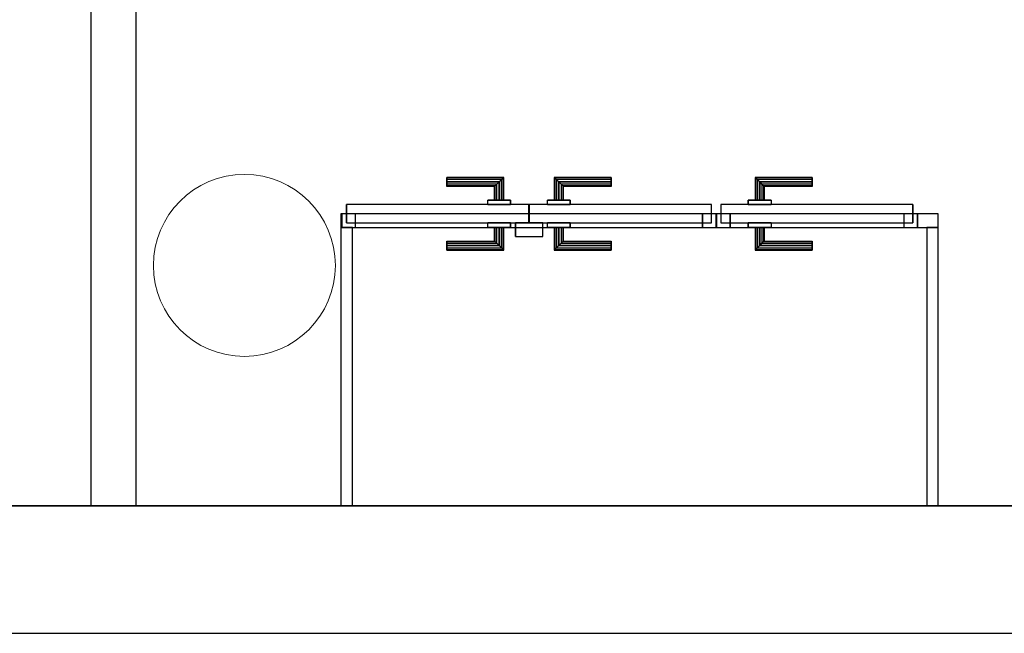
# Model space of a CAD drawing. Header units: metres. Extents: x 397.7 to 427.5, y 12.7 to 28.4.
# Tile 3 of 139: x 405.3 to 407.5, y 12.8 to 14.2. Entities that reach past the tile are written whole.
import ezdxf

# ---------------------------------------------------------------- set-up
doc = ezdxf.new("R2010")
doc.units = ezdxf.units.M
doc.layers.add('01_CARPINTERIA', color=5, linetype='Continuous', lineweight=25, true_color=0x0000ff)
doc.layers.add('01_SUELOS', color=7, linetype='Continuous', lineweight=25, true_color=0x007f00)
for name, color, linetype, lineweight in [('A-COLS-____-MCUT', 7, 'Continuous', 18), ('A-COLS-____-OTLN', 7, 'Continuous', 18), ('A-GENM-____-OTLN', 7, 'Continuous', 18), ('A-WALL-____-MCUT', 7, 'Continuous', 25), ('A-WALL-____-OTLN', 7, 'Continuous', 25)]:
    doc.layers.add(name, color=color, linetype=linetype, lineweight=lineweight)

# ---------------------------------------------------------------- blocks, each defined once
blk = doc.blocks.new('Family - LONDR55-XX_ZZ-ARQ-CAA-M3D-Londres55-152726-05_CLI_AIGUA_P2')
at = {"layer": '01_CARPINTERIA', "color": 161, "true_color": 0xaaaaff}
for p, q in [((0.2308, 0.1087), (0.2308, 0.11)), ((0.2308, 0.11), (0.2308, 0.1087)), ((0.3558, 0.11), (0.2308, 0.11)), ((0.2308, 0.105), (0.2308, 0.1087)), ((0.2308, 0.1087), (0.2308, 0.105)), ((0.3545, 0.1087), (0.2308, 0.1087)), ((0.3545, 0.1087), (0.2308, 0.1087)), ((0.3545, 0.1087), (0.3508, 0.105)), ((0.3508, 0.105), (0.3545, 0.1087)), ((0.3558, 0.11), (0.3545, 0.1087)), ((0.3545, 0.1087), (0.3558, 0.11)), ((0.3545, 0.06), (0.3545, 0.1087)), ((0.3545, 0.06), (0.3545, 0.1087)), ((0.3558, 0.06), (0.3558, 0.11)), ((0.4682, 0.1087), (0.4668, 0.11)), ((0.4668, 0.11), (0.4668, 0.06)), ((0.4668, 0.11), (0.4682, 0.1087)), ((0.5918, 0.11), (0.4668, 0.11)), ((0.4718, 0.105), (0.4682, 0.1087)), ((0.4682, 0.1087), (0.4682, 0.06)), ((0.4682, 0.1087), (0.4682, 0.06)), ((0.4682, 0.1087), (0.4718, 0.105)), ((0.5918, 0.1087), (0.4682, 0.1087)), ((0.5918, 0.1087), (0.4682, 0.1087)), ((0.5918, 0.1087), (0.5918, 0.11)), ((0.5918, 0.11), (0.5918, 0.1087)), ((0.5918, 0.105), (0.5918, 0.1087)), ((0.5918, 0.1087), (0.5918, 0.105)), ((0.2308, 0.1), (0.2308, 0.105)), ((0.2308, 0.105), (0.2308, 0.1)), ((0.3508, 0.105), (0.2308, 0.105)), ((0.3508, 0.105), (0.2308, 0.105)), ((0.2308, 0.095), (0.2308, 0.1)), ((0.2308, 0.1), (0.2308, 0.095)), ((0.2308, 0.1), (0.3458, 0.1)), ((0.3458, 0.1), (0.2308, 0.1)), ((0.2308, 0.095), (0.2308, 0.0913)), ((0.2308, 0.0913), (0.2308, 0.095)), ((0.3408, 0.095), (0.2308, 0.095)), ((0.3408, 0.095), (0.2308, 0.095)), ((0.2308, 0.0913), (0.2308, 0.09)), ((0.2308, 0.09), (0.2308, 0.0913)), ((0.3372, 0.0913), (0.2308, 0.0913)), ((0.3372, 0.0913), (0.2308, 0.0913)), ((0.3358, 0.09), (0.2308, 0.09)), ((0.3358, 0.09), (0.3372, 0.0913)), ((0.3372, 0.0913), (0.3358, 0.09)), ((0.3358, 0.06), (0.3358, 0.09)), ((0.3372, 0.0913), (0.3408, 0.095)), ((0.3408, 0.095), (0.3372, 0.0913)), ((0.3372, 0.06), (0.3372, 0.0913)), ((0.3372, 0.06), (0.3372, 0.0913)), ((0.3408, 0.095), (0.3458, 0.1)), ((0.3458, 0.1), (0.3408, 0.095)), ((0.3408, 0.06), (0.3408, 0.095)), ((0.3408, 0.06), (0.3408, 0.095)), ((0.3508, 0.105), (0.3458, 0.1)), ((0.3458, 0.1), (0.3508, 0.105)), ((0.3458, 0.1), (0.3458, 0.06)), ((0.3458, 0.06), (0.3458, 0.1)), ((0.3508, 0.06), (0.3508, 0.105)), ((0.3508, 0.06), (0.3508, 0.105)), ((0.4768, 0.1), (0.4718, 0.105)), ((0.4718, 0.105), (0.4718, 0.06)), ((0.4718, 0.105), (0.4718, 0.06)), ((0.4718, 0.105), (0.4768, 0.1)), ((0.5918, 0.105), (0.4718, 0.105)), ((0.5918, 0.105), (0.4718, 0.105)), ((0.4768, 0.06), (0.4768, 0.1)), ((0.4768, 0.1), (0.4768, 0.06)), ((0.4768, 0.1), (0.4818, 0.095)), ((0.4818, 0.095), (0.4768, 0.1)), ((0.4768, 0.1), (0.5918, 0.1)), ((0.5918, 0.1), (0.4768, 0.1)), ((0.4818, 0.095), (0.4818, 0.06)), ((0.4818, 0.095), (0.4855, 0.0913)), ((0.4855, 0.0913), (0.4818, 0.095)), ((0.4818, 0.095), (0.4818, 0.06)), ((0.5918, 0.095), (0.4818, 0.095)), ((0.5918, 0.095), (0.4818, 0.095)), ((0.4855, 0.0913), (0.4855, 0.06)), ((0.4855, 0.0913), (0.4868, 0.09)), ((0.4868, 0.09), (0.4855, 0.0913)), ((0.4855, 0.0913), (0.4855, 0.06)), ((0.5918, 0.0913), (0.4855, 0.0913)), ((0.5918, 0.0913), (0.4855, 0.0913)), ((0.4868, 0.09), (0.4868, 0.06)), ((0.5918, 0.09), (0.4868, 0.09)), ((0.5918, 0.105), (0.5918, 0.1)), ((0.5918, 0.1), (0.5918, 0.105)), ((0.5918, 0.1), (0.5918, 0.095)), ((0.5918, 0.095), (0.5918, 0.1)), ((0.5918, 0.095), (0.5918, 0.0913)), ((0.5918, 0.0913), (0.5918, 0.095)), ((0.5918, 0.0913), (0.5918, 0.09)), ((0.5918, 0.09), (0.5918, 0.0913)), ((0.4108, 0.05), (0.01, 0.05)), ((0.01, 0.05), (0.01, 0.01)), ((0.4108, 0.05), (0.01, 0.05)), ((0.01, 0.01), (0.01, 0.05)), ((0.3708, 0.06), (0.3208, 0.06)), ((0.3208, 0.06), (0.3708, 0.06)), ((0.3208, 0.05), (0.3208, 0.06)), ((0.3208, 0.05), (0.3208, 0.06)), ((0.3708, 0.05), (0.3208, 0.05)), ((0.3208, 0.05), (0.3708, 0.05)), ((0.3372, 0.06), (0.3358, 0.06)), ((0.3358, 0.06), (0.3372, 0.06)), ((0.3408, 0.06), (0.3372, 0.06)), ((0.3372, 0.06), (0.3408, 0.06)), ((0.3458, 0.06), (0.3408, 0.06)), ((0.3408, 0.06), (0.3458, 0.06)), ((0.3508, 0.06), (0.3458, 0.06)), ((0.3458, 0.06), (0.3508, 0.06)), ((0.3508, 0.06), (0.3545, 0.06)), ((0.3545, 0.06), (0.3508, 0.06)), ((0.3545, 0.06), (0.3558, 0.06)), ((0.3558, 0.06), (0.3545, 0.06)), ((0.3708, 0.05), (0.3708, 0.06)), ((0.3708, 0.06), (0.3708, 0.05)), ((0.4108, 0.01), (0.4108, 0.05)), ((0.4108, 0.01), (0.4108, 0.05)), ((0.8127, 0.05), (0.4118, 0.05)), ((0.4118, 0.05), (0.4118, 0.01)), ((0.8127, 0.05), (0.4118, 0.05)), ((0.4118, 0.01), (0.4118, 0.05)), ((0.5018, 0.06), (0.4518, 0.06)), ((0.4518, 0.06), (0.5018, 0.06)), ((0.4518, 0.05), (0.4518, 0.06)), ((0.4518, 0.05), (0.4518, 0.06)), ((0.5018, 0.05), (0.4518, 0.05)), ((0.4518, 0.05), (0.5018, 0.05)), ((0.4682, 0.06), (0.4668, 0.06)), ((0.4668, 0.06), (0.4682, 0.06)), ((0.4718, 0.06), (0.4682, 0.06)), ((0.4682, 0.06), (0.4718, 0.06)), ((0.4768, 0.06), (0.4718, 0.06)), ((0.4718, 0.06), (0.4768, 0.06)), ((0.4818, 0.06), (0.4768, 0.06)), ((0.4768, 0.06), (0.4818, 0.06)), ((0.4818, 0.06), (0.4855, 0.06)), ((0.4855, 0.06), (0.4818, 0.06)), ((0.4855, 0.06), (0.4868, 0.06)), ((0.4868, 0.06), (0.4855, 0.06)), ((0.5018, 0.05), (0.5018, 0.06)), ((0.5018, 0.06), (0.5018, 0.05)), ((0.8127, 0.01), (0.8127, 0.05)), ((0.8127, 0.01), (0.8127, 0.05)), ((0.03, 0.03), (0, 0.03)), ((0, 0.03), (0, 0)), ((0.03, 0.03), (0, 0.03)), ((0, 0), (0, 0.03)), ((0.03, 0), (0.03, 0.03)), ((0.03, 0), (0.03, 0.03)), ((0.8227, 0.03), (0.7927, 0.03)), ((0.7927, 0.03), (0.7927, 0)), ((0.8227, 0.03), (0.7927, 0.03)), ((0.7927, 0), (0.7927, 0.03)), ((0.8227, 0), (0.8227, 0.03)), ((0.8227, 0), (0.8227, 0.03)), ((0, 0), (0.03, 0)), ((0, 0), (0.03, 0)), ((0.01, 0.01), (0.4108, 0.01)), ((0.01, 0.01), (0.4108, 0.01)), ((0.3208, 0.01), (0.3708, 0.01)), ((0.3708, 0.01), (0.3208, 0.01)), ((0.3208, 0), (0.3208, 0.01)), ((0.3208, 0), (0.3208, 0.01)), ((0.3208, 0), (0.3708, 0)), ((0.3708, 0), (0.3208, 0)), ((0.3372, 0), (0.3358, 0)), ((0.3358, 0), (0.3372, 0)), ((0.3358, -0.03), (0.3358, 0)), ((0.3408, 0), (0.3372, 0)), ((0.3372, 0), (0.3408, 0)), ((0.3372, -0.0313), (0.3372, 0)), ((0.3372, -0.0313), (0.3372, 0)), ((0.3408, 0), (0.3458, 0)), ((0.3458, 0), (0.3408, 0)), ((0.3408, -0.035), (0.3408, 0)), ((0.3458, 0), (0.3508, 0)), ((0.3508, 0), (0.3458, 0)), ((0.3458, 0), (0.3458, -0.04)), ((0.3458, -0.04), (0.3458, 0)), ((0.3508, 0), (0.3545, 0)), ((0.3545, 0), (0.3508, 0)), ((0.3508, -0.045), (0.3508, 0)), ((0.3545, 0), (0.3558, 0)), ((0.3558, 0), (0.3545, 0)), ((0.3545, -0.0487), (0.3545, 0)), ((0.3708, 0), (0.3708, 0.01)), ((0.3708, 0.01), (0.3708, 0)), ((0.4418, 0.01), (0.3818, 0.01)), ((0.3818, 0.01), (0.3818, -0.02)), ((0.4418, 0.01), (0.3818, 0.01)), ((0.3818, -0.02), (0.3818, 0.01)), ((0.4118, 0.01), (0.8127, 0.01)), ((0.4118, 0.01), (0.8127, 0.01)), ((0.4418, -0.02), (0.4418, 0.01)), ((0.4418, -0.02), (0.4418, 0.01)), ((0.4518, 0.01), (0.5018, 0.01)), ((0.5018, 0.01), (0.4518, 0.01)), ((0.4518, 0), (0.4518, 0.01)), ((0.4518, 0), (0.4518, 0.01)), ((0.4518, 0), (0.5018, 0)), ((0.5018, 0), (0.4518, 0)), ((0.4682, 0), (0.4668, 0)), ((0.4668, 0), (0.4682, 0)), ((0.4668, 0), (0.4668, -0.05)), ((0.4718, 0), (0.4682, 0)), ((0.4682, 0), (0.4718, 0)), ((0.4682, 0), (0.4682, -0.0487)), ((0.4718, 0), (0.4768, 0)), ((0.4768, 0), (0.4718, 0)), ((0.4718, 0), (0.4718, -0.045)), ((0.4768, 0), (0.4818, 0)), ((0.4818, 0), (0.4768, 0)), ((0.4768, -0.04), (0.4768, 0)), ((0.4768, 0), (0.4768, -0.04)), ((0.4818, 0), (0.4855, 0)), ((0.4855, 0), (0.4818, 0)), ((0.4855, 0), (0.4868, 0)), ((0.4868, 0), (0.4855, 0)), ((0.4855, 0), (0.4855, -0.0313)), ((0.5018, 0), (0.5018, 0.01)), ((0.5018, 0.01), (0.5018, 0)), ((0.7927, 0), (0.8227, 0)), ((0.7927, 0), (0.8227, 0)), ((0.3408, -0.035), (0.3408, 0)), ((0.3508, -0.045), (0.3508, 0)), ((0.3545, -0.0487), (0.3545, 0)), ((0.3558, -0.05), (0.3558, 0)), ((0.3818, -0.02), (0.4418, -0.02)), ((0.3818, -0.02), (0.4418, -0.02)), ((0.4682, 0), (0.4682, -0.0487)), ((0.4718, 0), (0.4718, -0.045)), ((0.4818, 0), (0.4818, -0.035)), ((0.4818, 0), (0.4818, -0.035)), ((0.4855, 0), (0.4855, -0.0313)), ((0.4868, 0), (0.4868, -0.03)), ((0.2308, -0.0313), (0.2308, -0.03)), ((0.2308, -0.03), (0.2308, -0.0313)), ((0.2308, -0.03), (0.3358, -0.03)), ((0.2308, -0.035), (0.2308, -0.0313)), ((0.2308, -0.0313), (0.2308, -0.035)), ((0.2308, -0.0313), (0.3372, -0.0313)), ((0.2308, -0.0313), (0.3372, -0.0313)), ((0.2308, -0.04), (0.2308, -0.035)), ((0.2308, -0.035), (0.2308, -0.04)), ((0.2308, -0.035), (0.3408, -0.035)), ((0.2308, -0.035), (0.3408, -0.035)), ((0.2308, -0.045), (0.2308, -0.04)), ((0.2308, -0.04), (0.2308, -0.045)), ((0.3458, -0.04), (0.2308, -0.04)), ((0.2308, -0.04), (0.3458, -0.04)), ((0.3372, -0.0313), (0.3358, -0.03)), ((0.3358, -0.03), (0.3372, -0.0313)), ((0.3408, -0.035), (0.3372, -0.0313)), ((0.3372, -0.0313), (0.3408, -0.035)), ((0.3458, -0.04), (0.3408, -0.035)), ((0.3408, -0.035), (0.3458, -0.04)), ((0.3458, -0.04), (0.3508, -0.045)), ((0.3508, -0.045), (0.3458, -0.04)), ((0.4718, -0.045), (0.4768, -0.04)), ((0.4768, -0.04), (0.4718, -0.045)), ((0.4818, -0.035), (0.4768, -0.04)), ((0.4768, -0.04), (0.4818, -0.035)), ((0.5918, -0.04), (0.4768, -0.04)), ((0.4768, -0.04), (0.5918, -0.04)), ((0.4855, -0.0313), (0.4818, -0.035)), ((0.4818, -0.035), (0.4855, -0.0313)), ((0.4818, -0.035), (0.5918, -0.035)), ((0.4818, -0.035), (0.5918, -0.035)), ((0.4868, -0.03), (0.4855, -0.0313)), ((0.4855, -0.0313), (0.4868, -0.03)), ((0.4855, -0.0313), (0.5918, -0.0313)), ((0.4855, -0.0313), (0.5918, -0.0313)), ((0.4868, -0.03), (0.5918, -0.03)), ((0.5918, -0.0313), (0.5918, -0.03)), ((0.5918, -0.03), (0.5918, -0.0313)), ((0.5918, -0.035), (0.5918, -0.0313)), ((0.5918, -0.0313), (0.5918, -0.035)), ((0.5918, -0.035), (0.5918, -0.04)), ((0.5918, -0.04), (0.5918, -0.035)), ((0.5918, -0.04), (0.5918, -0.045)), ((0.5918, -0.045), (0.5918, -0.04)), ((0.2308, -0.045), (0.2308, -0.0487)), ((0.2308, -0.0487), (0.2308, -0.045)), ((0.2308, -0.045), (0.3508, -0.045)), ((0.2308, -0.045), (0.3508, -0.045)), ((0.2308, -0.0487), (0.2308, -0.05)), ((0.2308, -0.05), (0.2308, -0.0487)), ((0.2308, -0.0487), (0.3545, -0.0487)), ((0.2308, -0.0487), (0.3545, -0.0487)), ((0.2308, -0.05), (0.3558, -0.05)), ((0.3508, -0.045), (0.3545, -0.0487)), ((0.3545, -0.0487), (0.3508, -0.045)), ((0.3545, -0.0487), (0.3558, -0.05)), ((0.3558, -0.05), (0.3545, -0.0487)), ((0.4668, -0.05), (0.4682, -0.0487)), ((0.4682, -0.0487), (0.4668, -0.05)), ((0.4668, -0.05), (0.5918, -0.05)), ((0.4682, -0.0487), (0.4718, -0.045)), ((0.4718, -0.045), (0.4682, -0.0487)), ((0.4682, -0.0487), (0.5918, -0.0487)), ((0.4682, -0.0487), (0.5918, -0.0487)), ((0.4718, -0.045), (0.5918, -0.045)), ((0.4718, -0.045), (0.5918, -0.045)), ((0.5918, -0.045), (0.5918, -0.0487)), ((0.5918, -0.0487), (0.5918, -0.045)), ((0.5918, -0.0487), (0.5918, -0.05)), ((0.5918, -0.05), (0.5918, -0.0487))]:
    blk.add_line(p, q, dxfattribs=at)
blk = doc.blocks.new('Family - Porta PA-152727-05_CLI_AIGUA_P2')
blk.add_blockref('Family - LONDR55-XX_ZZ-ARQ-CAA-M3D-Londres55-152726-05_CLI_AIGUA_P2', (0, 0))
blk = doc.blocks.new('Family - Mur P2-152758-05_CLI_AIGUA_P2')
at = {"layer": 'A-WALL-____-MCUT', "color": 253, "true_color": 0xaaaaaa}
for p, q in [((25.4738, 0.28), (0.0555, 0.28)), ((0, 0), (25.4158, 0))]:
    blk.add_line(p, q, dxfattribs=at)
at = {"layer": 'A-WALL-____-OTLN', "color": 253, "true_color": 0xaaaaaa}
for p, q in [((25.4738, 0.28), (0.0555, 0.28)), ((0, 0), (25.4158, 0))]:
    blk.add_line(p, q, dxfattribs=at)
at = {"layer": 'A-WALL-____-OTLN', "color": 253, "lineweight": 18, "true_color": 0xaaaaaa}
blk.add_line((0, 0), (25.4158, 0), dxfattribs=at)
blk = doc.blocks.new('Family - LONDR55-XX_ZZ-ARQ-CAA-M3D-Londres55-152793-05_CLI_AIGUA_P2')
at = {"layer": '01_SUELOS', "color": 9, "true_color": 0xaad4aa}
for p, q in [((0, 0), (25.4191, 0)), ((25.4191, 0), (0, 0))]:
    blk.add_line(p, q, dxfattribs=at)
blk = doc.blocks.new('Family - Evans PA-152815-05_CLI_AIGUA_P2')
at = {"layer": 'A-WALL-____-MCUT', "color": 253, "true_color": 0xaaaaaa}
for p, q in [((0.6125, 0.025), (0, 0.025)), ((0, 0.025), (0, 0)), ((0.6125, 0), (0.6125, 0.025)), ((0, 0), (0.6125, 0))]:
    blk.add_line(p, q, dxfattribs=at)
at = {"layer": 'A-WALL-____-OTLN', "color": 253, "true_color": 0xaaaaaa}
for p, q in [((0.6125, 0.025), (0, 0.025)), ((0, 0.025), (0, 0)), ((0.6125, 0), (0.6125, 0.025)), ((0, 0), (0.6125, 0))]:
    blk.add_line(p, q, dxfattribs=at)
at = {"layer": 'A-WALL-____-OTLN', "color": 253, "lineweight": 18, "true_color": 0xaaaaaa}
blk.add_line((0, 0), (0.6125, 0), dxfattribs=at)
blk = doc.blocks.new('Family - Evans PA-152846-05_CLI_AIGUA_P2')
at = {"layer": 'A-WALL-____-MCUT', "color": 253, "true_color": 0xaaaaaa}
for p, q in [((0.0453, 0.03), (0, 0.03)), ((0, 0.03), (0, 0)), ((0.0453, 0), (0.0453, 0.03)), ((0.4878, 0.03), (0.4872, 0.03)), ((0.4872, 0.03), (0.4872, 0)), ((0.4878, 0), (0.4878, 0.03)), ((1.3105, 0.03), (1.3105, 0)), ((1.3123, 0.03), (1.3105, 0.03)), ((1.3123, 0), (1.3123, 0.03)), ((0, 0), (0.0453, 0)), ((0.4872, 0), (0.4878, 0)), ((1.3105, 0), (1.3123, 0))]:
    blk.add_line(p, q, dxfattribs=at)
at = {"layer": 'A-WALL-____-OTLN', "color": 253, "true_color": 0xaaaaaa}
for p, q in [((1.3123, 0.03), (0, 0.03)), ((0, 0.03), (0, 0)), ((0.0453, 0), (0.0453, 0.03)), ((0.4872, 0.03), (0.0453, 0.03)), ((0.4872, 0), (0.4872, 0.03)), ((0.4878, 0), (0.4878, 0.03)), ((1.3105, 0.03), (0.4878, 0.03)), ((1.3105, 0), (1.3105, 0.03)), ((1.3123, 0), (1.3123, 0.03)), ((0, 0), (1.3123, 0)), ((0.0453, 0), (0.4872, 0)), ((0.4878, 0), (1.3105, 0))]:
    blk.add_line(p, q, dxfattribs=at)
at = {"layer": 'A-WALL-____-OTLN', "color": 253, "lineweight": 18, "true_color": 0xaaaaaa}
blk.add_line((0, 0), (1.3123, 0), dxfattribs=at)
blk = doc.blocks.new('Family - Vano de puerta PA-152848-05_CLI_AIGUA_P2')
at = {"layer": 'A-GENM-____-OTLN', "color": 253, "true_color": 0xaaaaaa}
for p, q in [((406.8738, 13.7631), (406.0511, 13.7631)), ((406.0511, 13.7631), (406.0511, 13.7331)), ((406.0511, 13.7631), (406.8738, 13.7631)), ((406.0511, 13.7331), (406.0511, 13.7631)), ((406.8738, 13.7331), (406.8738, 13.7631)), ((406.8738, 13.7331), (406.8738, 13.7631)), ((406.0511, 13.7331), (406.8738, 13.7331)), ((406.8738, 13.7331), (406.0511, 13.7331))]:
    blk.add_line(p, q, dxfattribs=at)
blk = doc.blocks.new('Family - Vano de puerta PA-152850-05_CLI_AIGUA_P2')
at = {"layer": 'A-GENM-____-OTLN', "color": 253, "true_color": 0xaaaaaa}
for p, q in [((407.3163, 13.7631), (406.8744, 13.7631)), ((406.8744, 13.7631), (406.8744, 13.7331)), ((406.8744, 13.7631), (407.3163, 13.7631)), ((406.8744, 13.7331), (406.8744, 13.7631)), ((407.3163, 13.7331), (407.3163, 13.7631)), ((407.3163, 13.7331), (407.3163, 13.7631)), ((406.8744, 13.7331), (407.3163, 13.7331)), ((407.3163, 13.7331), (406.8744, 13.7331))]:
    blk.add_line(p, q, dxfattribs=at)
blk = doc.blocks.new('Family - Evans PA-152903-05_CLI_AIGUA_P2')
at = {"layer": 'A-WALL-____-MCUT', "color": 253, "true_color": 0xaaaaaa}
for p, q in [((0.6125, 0.025), (0, 0.025)), ((0, 0.025), (0, 0)), ((0.6125, 0), (0.6125, 0.025)), ((0, 0), (0.6125, 0))]:
    blk.add_line(p, q, dxfattribs=at)
at = {"layer": 'A-WALL-____-OTLN', "color": 253, "true_color": 0xaaaaaa}
for p, q in [((0.6125, 0.025), (0, 0.025)), ((0, 0.025), (0, 0)), ((0.6125, 0), (0.6125, 0.025)), ((0, 0), (0.6125, 0))]:
    blk.add_line(p, q, dxfattribs=at)
at = {"layer": 'A-WALL-____-OTLN', "color": 253, "lineweight": 18, "true_color": 0xaaaaaa}
blk.add_line((0, 0), (0.6125, 0), dxfattribs=at)
blk = doc.blocks.new('Family - Evans P2-153206-05_CLI_AIGUA_P2')
at = {"layer": 'A-WALL-____-MCUT', "color": 253, "true_color": 0xaaaaaa}
for p, q in [((2.698, 0.1), (0, 0.1)), ((0, 0.1), (0, 0)), ((2.698, 0), (2.698, 0.1)), ((0, 0), (2.698, 0))]:
    blk.add_line(p, q, dxfattribs=at)
at = {"layer": 'A-WALL-____-OTLN', "color": 253, "true_color": 0xaaaaaa}
for p, q in [((2.698, 0.1), (0, 0.1)), ((0, 0.1), (0, 0)), ((2.698, 0), (2.698, 0.1)), ((0, 0), (2.698, 0))]:
    blk.add_line(p, q, dxfattribs=at)
at = {"layer": 'A-WALL-____-OTLN', "color": 253, "lineweight": 18, "true_color": 0xaaaaaa}
blk.add_line((0, 0), (2.698, 0), dxfattribs=at)
blk = doc.blocks.new('Family - LONDR55-XX_ZZ-ARQ-CAA-M3D-Londres55-153267-05_CLI_AIGUA_P2')
at = {"layer": '01_CARPINTERIA', "color": 161, "true_color": 0xaaaaff}
for p, q in [((0.0863, 0.1087), (0.085, 0.11)), ((0.085, 0.11), (0.085, 0.06)), ((0.085, 0.11), (0.0863, 0.1087)), ((0.21, 0.11), (0.085, 0.11)), ((0.09, 0.105), (0.0863, 0.1087)), ((0.0863, 0.1087), (0.0863, 0.06)), ((0.0863, 0.1087), (0.0863, 0.06)), ((0.0863, 0.1087), (0.09, 0.105)), ((0.21, 0.1087), (0.0863, 0.1087)), ((0.21, 0.1087), (0.0863, 0.1087)), ((0.21, 0.1087), (0.21, 0.11)), ((0.21, 0.11), (0.21, 0.1087)), ((0.21, 0.105), (0.21, 0.1087)), ((0.21, 0.1087), (0.21, 0.105)), ((0.095, 0.1), (0.09, 0.105)), ((0.09, 0.105), (0.09, 0.06)), ((0.09, 0.105), (0.09, 0.06)), ((0.09, 0.105), (0.095, 0.1)), ((0.21, 0.105), (0.09, 0.105)), ((0.21, 0.105), (0.09, 0.105)), ((0.095, 0.06), (0.095, 0.1)), ((0.095, 0.1), (0.095, 0.06)), ((0.095, 0.1), (0.1, 0.095)), ((0.1, 0.095), (0.095, 0.1)), ((0.095, 0.1), (0.21, 0.1)), ((0.21, 0.1), (0.095, 0.1)), ((0.1, 0.095), (0.1, 0.06)), ((0.1, 0.095), (0.1037, 0.0913)), ((0.1037, 0.0913), (0.1, 0.095)), ((0.1, 0.095), (0.1, 0.06)), ((0.21, 0.095), (0.1, 0.095)), ((0.21, 0.095), (0.1, 0.095)), ((0.1037, 0.0913), (0.1037, 0.06)), ((0.1037, 0.0913), (0.105, 0.09)), ((0.105, 0.09), (0.1037, 0.0913)), ((0.1037, 0.0913), (0.1037, 0.06)), ((0.21, 0.0913), (0.1037, 0.0913)), ((0.21, 0.0913), (0.1037, 0.0913)), ((0.105, 0.09), (0.105, 0.06)), ((0.21, 0.09), (0.105, 0.09)), ((0.21, 0.105), (0.21, 0.1)), ((0.21, 0.1), (0.21, 0.105)), ((0.21, 0.1), (0.21, 0.095)), ((0.21, 0.095), (0.21, 0.1)), ((0.21, 0.095), (0.21, 0.0913)), ((0.21, 0.0913), (0.21, 0.095)), ((0.21, 0.0913), (0.21, 0.09)), ((0.21, 0.09), (0.21, 0.0913)), ((0.4319, 0.05), (0.01, 0.05)), ((0.01, 0.05), (0.01, 0.01)), ((0.4319, 0.05), (0.01, 0.05)), ((0.01, 0.05), (0.01, 0.01)), ((0.12, 0.06), (0.07, 0.06)), ((0.07, 0.06), (0.12, 0.06)), ((0.07, 0.06), (0.07, 0.05)), ((0.07, 0.05), (0.07, 0.06)), ((0.12, 0.05), (0.07, 0.05)), ((0.07, 0.05), (0.12, 0.05)), ((0.0863, 0.06), (0.085, 0.06)), ((0.085, 0.06), (0.0863, 0.06)), ((0.09, 0.06), (0.0863, 0.06)), ((0.0863, 0.06), (0.09, 0.06)), ((0.095, 0.06), (0.09, 0.06)), ((0.09, 0.06), (0.095, 0.06)), ((0.1, 0.06), (0.095, 0.06)), ((0.095, 0.06), (0.1, 0.06)), ((0.1, 0.06), (0.1037, 0.06)), ((0.1037, 0.06), (0.1, 0.06)), ((0.1037, 0.06), (0.105, 0.06)), ((0.105, 0.06), (0.1037, 0.06)), ((0.12, 0.06), (0.12, 0.05)), ((0.12, 0.06), (0.12, 0.05)), ((0.4319, 0.01), (0.4319, 0.05)), ((0.4319, 0.05), (0.4319, 0.01)), ((0.03, 0.03), (0, 0.03)), ((0, 0.03), (0, 0)), ((0.03, 0.03), (0, 0.03)), ((0, 0.03), (0, 0)), ((0.03, 0), (0.03, 0.03)), ((0.03, 0.03), (0.03, 0)), ((0.4419, 0.03), (0.4119, 0.03)), ((0.4119, 0.03), (0.4119, 0)), ((0.4419, 0.03), (0.4119, 0.03)), ((0.4119, 0.03), (0.4119, 0)), ((0.4419, 0), (0.4419, 0.03)), ((0.4419, 0.03), (0.4419, 0)), ((0, 0), (0.03, 0)), ((0, 0), (0.03, 0)), ((0.01, 0.01), (0.4319, 0.01)), ((0.01, 0.01), (0.4319, 0.01)), ((0.07, 0.01), (0.12, 0.01)), ((0.12, 0.01), (0.07, 0.01)), ((0.07, 0.01), (0.07, 0)), ((0.07, 0), (0.07, 0.01)), ((0.07, 0), (0.12, 0)), ((0.12, 0), (0.07, 0)), ((0.0863, 0), (0.085, 0)), ((0.085, 0), (0.0863, 0)), ((0.085, 0), (0.085, -0.05)), ((0.09, 0), (0.0863, 0)), ((0.0863, 0), (0.09, 0)), ((0.0863, 0), (0.0863, -0.0487)), ((0.09, 0), (0.095, 0)), ((0.095, 0), (0.09, 0)), ((0.09, 0), (0.09, -0.045)), ((0.09, 0), (0.09, -0.045)), ((0.095, 0), (0.1, 0)), ((0.1, 0), (0.095, 0)), ((0.095, -0.04), (0.095, 0)), ((0.095, 0), (0.095, -0.04)), ((0.1, 0), (0.1037, 0)), ((0.1037, 0), (0.1, 0)), ((0.1, 0), (0.1, -0.035)), ((0.1037, 0), (0.105, 0)), ((0.105, 0), (0.1037, 0)), ((0.1037, 0), (0.1037, -0.0313)), ((0.105, 0), (0.105, -0.03)), ((0.12, 0.01), (0.12, 0)), ((0.12, 0.01), (0.12, 0)), ((0.4119, 0), (0.4419, 0)), ((0.4119, 0), (0.4419, 0)), ((0.0863, 0), (0.0863, -0.0487)), ((0.1, 0), (0.1, -0.035)), ((0.1037, 0), (0.1037, -0.0313)), ((0.09, -0.045), (0.095, -0.04)), ((0.095, -0.04), (0.09, -0.045)), ((0.1, -0.035), (0.095, -0.04)), ((0.095, -0.04), (0.1, -0.035)), ((0.21, -0.04), (0.095, -0.04)), ((0.095, -0.04), (0.21, -0.04)), ((0.1037, -0.0313), (0.1, -0.035)), ((0.1, -0.035), (0.1037, -0.0313)), ((0.1, -0.035), (0.21, -0.035)), ((0.1, -0.035), (0.21, -0.035)), ((0.105, -0.03), (0.1037, -0.0313)), ((0.1037, -0.0313), (0.105, -0.03)), ((0.1037, -0.0313), (0.21, -0.0313)), ((0.1037, -0.0313), (0.21, -0.0313)), ((0.105, -0.03), (0.21, -0.03)), ((0.21, -0.0313), (0.21, -0.03)), ((0.21, -0.03), (0.21, -0.0313)), ((0.21, -0.035), (0.21, -0.0313)), ((0.21, -0.0313), (0.21, -0.035)), ((0.21, -0.035), (0.21, -0.04)), ((0.21, -0.04), (0.21, -0.035)), ((0.21, -0.04), (0.21, -0.045)), ((0.21, -0.045), (0.21, -0.04)), ((0.085, -0.05), (0.0863, -0.0487)), ((0.0863, -0.0487), (0.085, -0.05)), ((0.085, -0.05), (0.21, -0.05)), ((0.0863, -0.0487), (0.09, -0.045)), ((0.09, -0.045), (0.0863, -0.0487)), ((0.0863, -0.0487), (0.21, -0.0487)), ((0.0863, -0.0487), (0.21, -0.0487)), ((0.09, -0.045), (0.21, -0.045)), ((0.09, -0.045), (0.21, -0.045)), ((0.21, -0.045), (0.21, -0.0487)), ((0.21, -0.0487), (0.21, -0.045)), ((0.21, -0.0487), (0.21, -0.05)), ((0.21, -0.05), (0.21, -0.0487))]:
    blk.add_line(p, q, dxfattribs=at)
blk = doc.blocks.new('Family - Porta P2-153268-05_CLI_AIGUA_P2')
blk.add_blockref('Family - LONDR55-XX_ZZ-ARQ-CAA-M3D-Londres55-153267-05_CLI_AIGUA_P2', (0, 0))
blk = doc.blocks.new('Family - Pilar P2-153329-05_CLI_AIGUA_P2')
at = {"layer": 'A-COLS-____-MCUT', "color": 253, "true_color": 0xaaaaaa}
for start, end in [(360, 180), (180, 360)]:
    blk.add_arc((0.2, 0.2), 0.2, start, end, dxfattribs=at)
at = {"layer": 'A-COLS-____-OTLN', "color": 253, "true_color": 0xaaaaaa}
for start, end in [(360, 180), (180, 360)]:
    blk.add_arc((0.2, 0.2), 0.2, start, end, dxfattribs=at)
blk = doc.blocks.new('LONDR55-XX_ZZ-ARQ-CAA-M3D-Londres55_ifc-1-05_CLI_AIGUA_P2')
at = {"layer": '01_CARPINTERIA', "color": 253, "lineweight": 18, "true_color": 0xaaaaaa}
for name, p in [('Family - Porta PA-152727-05_CLI_AIGUA_P2', (406.0511, 13.7331)), ('Family - Porta P2-153268-05_CLI_AIGUA_P2', (406.8744, 13.7331))]:
    blk.add_blockref(name, p, dxfattribs=at)
at = {"layer": '01_SUELOS', "color": 253, "lineweight": 18, "true_color": 0xaaaaaa}
blk.add_blockref('Family - LONDR55-XX_ZZ-ARQ-CAA-M3D-Londres55-152793-05_CLI_AIGUA_P2', (398.2971, 13.1206), dxfattribs=at)
at = {"layer": 'A-COLS-____-OTLN', "color": 253, "lineweight": 18, "true_color": 0xaaaaaa}
blk.add_blockref('Family - Pilar P2-153329-05_CLI_AIGUA_P2', (405.637, 13.4495), dxfattribs=at)
at = {"layer": 'A-GENM-____-OTLN', "color": 253, "lineweight": 18, "true_color": 0xaaaaaa}
for name in ['Family - Vano de puerta PA-152848-05_CLI_AIGUA_P2', 'Family - Vano de puerta PA-152850-05_CLI_AIGUA_P2']:
    blk.add_blockref(name, (0, 0), dxfattribs=at)
at = {"layer": 'A-WALL-____-OTLN', "color": 253, "lineweight": 18, "true_color": 0xaaaaaa}
for name, p, rotation in [('Family - Evans P2-153206-05_CLI_AIGUA_P2', (405.5993, 13.1206), 90), ('Family - Evans PA-152846-05_CLI_AIGUA_P2', (407.3616, 13.7631), 180), ('Family - Evans PA-152903-05_CLI_AIGUA_P2', (406.0743, 13.1206), 90), ('Family - Evans PA-152815-05_CLI_AIGUA_P2', (407.3616, 13.1206), 90)]:
    blk.add_blockref(name, p, dxfattribs=dict(at, rotation=rotation))
blk.add_blockref('Family - Mur P2-152758-05_CLI_AIGUA_P2', (398.2417, 12.8406), dxfattribs=at)

msp = doc.modelspace()

# ---------------------------------------------------------------- block references
at = {"lineweight": 5}
msp.add_blockref('LONDR55-XX_ZZ-ARQ-CAA-M3D-Londres55_ifc-1-05_CLI_AIGUA_P2', (0, 0), dxfattribs=at)

doc.saveas('drawing.dxf')
